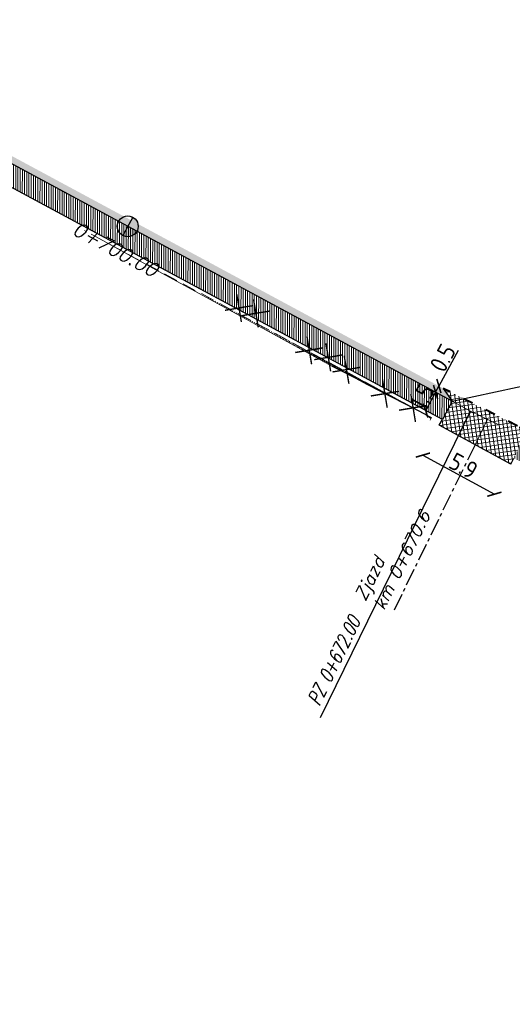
# Model space of a CAD drawing. Header units: metres. Extents: x 8431043 to 8456388, y 5766167 to 5771876.
# Tile 14 of 29: x 8433835 to 8433871, y 5770375 to 5770446. Entities that reach past the tile are written whole.
import ezdxf

# ---------------------------------------------------------------- set-up
doc = ezdxf.new("R2010")
doc.units = ezdxf.units.M
for name, pattern in [('4011', [6, 4, -2]), ('ACAD_ISO03W100', [30, 12, -18]), ('ACAD_ISO10W100', [18, 12, -3, 0, -3]), ('BUF', [0]), ('CENTER', [2, 1.25, -0.25, 0.25, -0.25]), ('CIĄGŁA', [0])]:
    doc.linetypes.add(name, pattern=pattern)
for name, color, linetype, lineweight in [('AUDIT_I_251114092940-0', 250, '4011', 18), ('brud', 255, 'CIĄGŁA', 30), ('hatch kostka', 210, 'Continuous', 9), ('kreskowanie skarp', 250, 'Continuous', 15), ('LINES', 7, 'Continuous', 0), ('WYMIARY', 253, 'Continuous', 13), ('zdi krawężnik na trapezowy', 253, 'ACAD_ISO03W100', 40), ('zdi_obrzeze chodnikowe 8x30', 6, 'Continuous', 30)]:
    doc.layers.add(name, color=color, linetype=linetype, lineweight=lineweight)
for name, color, linetype in [('C-DROGI-SYTUACJA', 7, 'Continuous'), ('C-DROGI-SYTUACJA-ETYKIETY', 1, 'Continuous'), ('DRO_Podzespół', 7, 'Continuous'), ('S-5_opis_hektometr', 20, 'Continuous'), ('S-5_opis_pkt_geometrycznych', 20, 'Continuous'), ('S-5_opis_Zjazd_ist_L', 7, 'Continuous')]:
    doc.layers.add(name, color=color, linetype=linetype)
doc.layers.add('hatch zdi chodniki', color=7, linetype='Continuous', lineweight=0, true_color=0x8345ba)
doc.styles.add('! rom po 1.8mm', font='romans.shx', dxfattribs={"width": 0.75, "oblique": 15})
doc.styles.add('! romans poch 1.8 mm szer 1', font='romans.shx', dxfattribs={"oblique": 15, "height": 1.8})
doc.styles.add('ISOCP', font='geniso.shx')
doc.styles.add('własny_500', font='isocp.shx', dxfattribs={"width": 0.9, "height": 1.2})
doc.dimstyles.new('kopia własny 500', dxfattribs={"dimtxt": 1.2, "dimasz": 0.8, "dimexe": 0.1795, "dimexo": 0.0625, "dimgap": 0.09, "dimtad": 3, "dimdec": 1, "dimzin": 0, "dimdsep": 46, "dimtxsty": 'własny_500', "dimblk": 'ARCHTICK', "dimcen": 0.09, "dimaunit": 2, "dimadec": 4, "dimazin": 0, "dimtfac": 1, "dimtdec": 1, "dimtofl": 0, "dimtmove": 2, "dimatfit": 3, "dimldrblk": 'ARCHTICK', "dimfxl": 1, "dimtolj": 1, "dimtzin": 0, "dimarcsym": 0})

# ---------------------------------------------------------------- blocks, each defined once
blk = doc.blocks.new('_ARCHTICK')
at = {"color": 0, "linetype": 'ByBlock', "const_width": 0.15}
blk.add_lwpolyline([(-0.5, -0.5), (0.5, 0.5)], dxfattribs=at)
blk = doc.blocks.new('*D74')
at = {"layer": 'Defpoints', "color": 0, "transparency": 16777216}
for p in [(8434749.828, 5771876.32), (8434750.943, 5771875.576), (8432377.706, 5768319.94)]:
    blk.add_point(p, dxfattribs=at)
at = {"layer": 'WYMIARY', "color": 0, "lineweight": -2, "transparency": 16777216}
blk.add_line((8432378.821, 5768319.196), (8434750.943, 5771875.576), dxfattribs=at)
at = {"layer": 'WYMIARY', "color": 0, "lineweight": -2, "transparency": 16777216, "xscale": 0.75, "yscale": 0.75, "zscale": 0.75}
for p, rotation in [((8434750.943, 5771875.576), 56.2965312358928), ((8432378.821, 5768319.196), 236.2965312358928)]:
    blk.add_blockref('_ARCHTICK', p, dxfattribs=dict(at, rotation=rotation))
at = {"layer": 'WYMIARY', "color": 0, "transparency": 16777216, "insert": (8433564.287, 5770097.783), "char_height": 1.25, "attachment_point": 5, "rotation": 56.29653, "style": 'ISOCP'}
blk.add_mtext('\\A1;4274.9', dxfattribs=at)
blk = doc.blocks.new('*U80')
at = {"layer": 'C-DROGI-SYTUACJA', "color": 1, "linetype": 'ACAD_ISO10W100', "lineweight": 13, "ltscale": 0.3}
for p, q in [((8433867.591, 5770417.645), (8433816.902, 5770444.971)), ((8433889.427, 5770406.967), (8433867.591, 5770417.645))]:
    blk.add_line(p, q, dxfattribs=at)
at = {"layer": 'C-DROGI-SYTUACJA', "color": 253, "linetype": 'ACAD_ISO03W100', "lineweight": 13, "ltscale": 0.1}
blk.add_line((8433867.591, 5770417.645), (8433867.591, 5770417.645), dxfattribs=at)
blk.add_line((8433867.591, 5770417.645), (8433867.591, 5770417.645), dxfattribs=at)
blk = doc.blocks.new('symbol hektometru sytuacja')
at = {"layer": 'S-5_opis_hektometr'}
blk.add_hatch(color=1, dxfattribs=at).paths.add_polyline_path([(0, 0.5, 0.414214), (-0.5, 0, 0.414214), (0, -0.5)])
at = {"layer": 'S-5_opis_hektometr', "color": 1}
blk.add_lwpolyline([(0, -0.5), (0, 0.5)], dxfattribs=at)
blk.add_circle((0, 0), 0.5, dxfattribs=at)
blk = doc.blocks.new('*U81')
at = {"layer": 'S-5_opis_hektometr', "color": 1, "linetype": 'Continuous', "lineweight": -3, "xscale": 1.5, "yscale": 1.5, "zscale": 1.5, "rotation": 151.6715993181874}
blk.add_blockref('symbol hektometru sytuacja', (8433842.945, 5770430.932), dxfattribs=at)
at = {"layer": 'S-5_opis_hektometr', "color": 7, "linetype": 'Continuous', "lineweight": -3, "insert": (8433842.292, 5770429.722), "char_height": 1, "attachment_point": 2, "rotation": 331.6716, "style": '! romans poch 1.8 mm szer 1'}
blk.add_mtext('0+700.00', dxfattribs=at)
blk = doc.blocks.new('dfff')
at = {"layer": 'S-5_opis_pkt_geometrycznych', "color": 20, "linetype": 'Continuous', "lineweight": -3}
blk.add_line((8433856.812, 5770395.602), (8433867.591, 5770417.645), dxfattribs=at)
at = {"layer": 'C-DROGI-SYTUACJA', "color": 7, "linetype": 'Continuous', "lineweight": -3}
blk.add_blockref('*U80', (0, 0), dxfattribs=at)
at = {"layer": 'C-DROGI-SYTUACJA-ETYKIETY', "color": 4, "linetype": 'Continuous', "lineweight": 35}
blk.add_blockref('*U81', (0, 0), dxfattribs=at)
at = {"layer": 'S-5_opis_pkt_geometrycznych', "color": 20, "linetype": 'Continuous', "lineweight": -3, "insert": (8433858.82, 5770402.974), "char_height": 1, "attachment_point": 3, "rotation": 63.94086, "style": '! rom po 1.8mm'}
blk.add_mtext('{\\C256;PZ 0+672.00}', dxfattribs=at)
blk = doc.blocks.new('dfggg')
at = {"layer": 'S-5_opis_Zjazd_ist_L', "color": 1, "linetype": 'CENTER', "lineweight": -3}
blk.add_line((8433867.91, 5770415.226), (8433862.018, 5770403.178), dxfattribs=at)
at = {"layer": 'S-5_opis_Zjazd_ist_L', "color": 1, "linetype": 'Continuous', "lineweight": -3, "insert": (8433860.285, 5770403.795), "char_height": 0.9, "attachment_point": 4, "rotation": 63.94086, "style": '! romans poch 1.8 mm szer 1'}
blk.add_mtext('Zjazd\\Pkm 0+670.6', dxfattribs=at)
blk = doc.blocks.new('*D91')
at = {"layer": 'Defpoints', "color": 0, "transparency": 16777216}
for p in [(8433865.152, 5770418.964), (8433864.364, 5770417.685), (8433864.44, 5770417.644)]:
    blk.add_point(p, dxfattribs=at)
at = {"layer": 'WYMIARY', "color": 0, "lineweight": -2, "transparency": 16777216}
blk.add_line((8433865.075, 5770419.005), (8433864.364, 5770417.685), dxfattribs=at)
at = {"layer": 'WYMIARY', "color": 0, "lineweight": -2, "transparency": 16777216, "xscale": 0.75, "yscale": 0.75, "zscale": 0.75}
for p, rotation in [((8433865.075, 5770419.005), 61.67159932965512), ((8433864.364, 5770417.685), 241.6715993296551)]:
    blk.add_blockref('_ARCHTICK', p, dxfattribs=dict(at, rotation=rotation))
at = {"layer": 'WYMIARY', "color": 0, "transparency": 16777216, "insert": (8433864.09, 5770418.684), "char_height": 1.25, "attachment_point": 5, "rotation": 61.6716, "style": 'ISOCP'}
blk.add_mtext('\\A1;1.5', dxfattribs=at)
blk = doc.blocks.new('*D92')
at = {"layer": 'Defpoints', "color": 0, "transparency": 16777216}
for p in [(8433865.313, 5770419.445), (8433865.313, 5770419.445), (8433865.075, 5770419.005)]:
    blk.add_point(p, dxfattribs=at)
at = {"layer": 'WYMIARY', "color": 0, "lineweight": -2, "transparency": 16777216}
for p in [(8433866.69, 5770422), (8433865.075, 5770419.005)]:
    blk.add_line(p, (8433865.313, 5770419.445), dxfattribs=at)
at = {"layer": 'WYMIARY', "color": 0, "lineweight": -2, "transparency": 16777216, "xscale": 0.75, "yscale": 0.75, "zscale": 0.75}
for p, rotation in [((8433865.313, 5770419.445), 61.67159930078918), ((8433865.075, 5770419.005), 241.6715993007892)]:
    blk.add_blockref('_ARCHTICK', p, dxfattribs=dict(at, rotation=rotation))
at = {"layer": 'WYMIARY', "color": 0, "transparency": 16777216, "insert": (8433865.59, 5770421.466), "char_height": 1.25, "attachment_point": 5, "rotation": 61.6716, "style": 'ISOCP'}
blk.add_mtext('\\A1;0.5', dxfattribs=at)
blk = doc.blocks.new('*D93')
at = {"layer": 'Defpoints', "color": 0, "transparency": 16777216}
for p in [(8433865.34, 5770416.631), (8433870.477, 5770413.816), (8433869.299, 5770411.666)]:
    blk.add_point(p, dxfattribs=at)
at = {"layer": 'WYMIARY', "color": 0, "lineweight": -2, "transparency": 16777216}
blk.add_line((8433864.162, 5770414.481), (8433869.299, 5770411.666), dxfattribs=at)
at = {"layer": 'WYMIARY', "color": 0, "lineweight": -2, "transparency": 16777216, "xscale": 0.75, "yscale": 0.75, "zscale": 0.75}
for p, rotation in [((8433864.162, 5770414.481), 151.2742093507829), ((8433869.299, 5770411.666), 331.2742093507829)]:
    blk.add_blockref('_ARCHTICK', p, dxfattribs=dict(at, rotation=rotation))
at = {"layer": 'WYMIARY', "color": 0, "transparency": 16777216, "insert": (8433867.074, 5770413.701), "char_height": 1.25, "attachment_point": 5, "rotation": 331.27421, "style": 'ISOCP'}
blk.add_mtext('\\A1;5.9', dxfattribs=at)

msp = doc.modelspace()

# ---------------------------------------------------------------- hatches: boundary and pattern name
at = {"layer": 'hatch kostka', "linetype": 'Continuous', "lineweight": 5, "true_color": 0xfecc66}
h = msp.add_hatch(dxfattribs=at)
h.set_pattern_fill('ANSI37', color=31, scale=0.09, angle=-36.63285)
h.set_pattern_definition([(8.367146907, (0, 0), (-0.041581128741, 0.282708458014), []), (98.367146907, (0, 0), (-0.282708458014, -0.041581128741), [])])
h.paths.add_polyline_path([(8433865.628, 5770419.272), (8433866.271, 5770418.357), (8433865.559, 5770417.037), (8433865.341, 5770416.633), (8433870.477, 5770413.816), (8433870.698, 5770414.267), (8433871.431, 5770415.767), (8433872.549, 5770415.777)])
at = {"layer": 'hatch zdi chodniki', "lineweight": 13, "transparency": 33554687}
h = msp.add_hatch(dxfattribs=at)
h.set_pattern_fill('DOTS', color=3, scale=0.13, style=0)
h.paths.add_polyline_path([(8434399.778, 5770199.497), (8434397.542, 5770199.451), (8434404.65, 5770196.076), (8434410.195, 5770192.799), (8434410.679, 5770193.675), (8434405.12, 5770196.96)])
h.paths.add_polyline_path([(8434361.004, 5770214.907), (8434358.792, 5770214.579), (8434372.966, 5770209.937), (8434379.651, 5770207.381), (8434392.527, 5770201.833), (8434391.103, 5770203.535), (8434380.028, 5770208.307), (8434373.3, 5770210.88)])
h.paths.add_polyline_path([(8434291.477, 5770237.592), (8434289.272, 5770237.22), (8434294.219, 5770235.709), (8434304.064, 5770232.504), (8434352.975, 5770216.485), (8434351.386, 5770218.057), (8434304.375, 5770233.454), (8434294.52, 5770236.663)])
h.paths.add_polyline_path([(8434266.018, 5770244.733), (8434265.639, 5770244.676), (8434266.015, 5770244.554)])
h.paths.add_polyline_path([(8434267.85, 5770245.01), (8434266.018, 5770244.733), (8434266.015, 5770244.554), (8434270.421, 5770243.126), (8434280.902, 5770239.775), (8434284.092, 5770238.801), (8434282.471, 5770240.342), (8434281.2, 5770240.73), (8434270.728, 5770244.077)])
h.paths.add_polyline_path([(8434149.083, 5770283.339), (8434146.907, 5770283.089), (8434157.392, 5770279.145), (8434183.652, 5770271.152), (8434226.176, 5770257.466), (8434259.239, 5770246.75), (8434257.644, 5770248.318), (8434226.484, 5770258.418), (8434183.951, 5770272.107), (8434157.714, 5770280.092)])
h.paths.add_polyline_path([(8434094.662, 5770300.267), (8434093.121, 5770301.888), (8434084.6, 5770304.97), (8434081.22, 5770305.98), (8434077.409, 5770307.545), (8434076.937, 5770306.658), (8434080.886, 5770305.036), (8434084.287, 5770304.02)])
h.paths.add_polyline_path([(8434101.584, 5770298.826), (8434099.363, 5770298.566), (8434102.578, 5770297.403), (8434143.622, 5770284.325), (8434142.025, 5770285.883), (8434102.9, 5770298.35)])
h.paths.add_polyline_path([(8434011.442, 5770340.526), (8434009.246, 5770340.649), (8434010.908, 5770339.677), (8434013.388, 5770338.368), (8434047.859, 5770319.647), (8434066.478, 5770310.954), (8434076.937, 5770306.658), (8434077.409, 5770307.545), (8434066.88, 5770311.87), (8434048.31, 5770320.54), (8434013.86, 5770339.25)])
h.paths.add_polyline_path([(8433944.318, 5770376.595), (8433943.2, 5770376.62), (8433960.092, 5770367.69), (8433982.782, 5770355.08), (8434001.014, 5770345.462), (8434003.204, 5770344.181), (8434001.72, 5770345.655), (8433983.02, 5770355.52), (8433960.33, 5770368.13)])
h.paths.add_polyline_path([(8433914.677, 5770392.394), (8433913.214, 5770393.847), (8433905.528, 5770398.422), (8433905.33, 5770397.958)])
h.paths.add_polyline_path([(8433921.024, 5770389.198), (8433919.05, 5770389.792), (8433925.145, 5770386.164), (8433938.994, 5770378.843), (8433938.344, 5770379.752), (8433925.39, 5770386.6)])
h.paths.add_polyline_path([(8433893.006, 5770405.515), (8433891.889, 5770405.573), (8433905.229, 5770398.018), (8433905.33, 5770397.958), (8433905.528, 5770398.422), (8433905.48, 5770398.45)])
h.paths.add_polyline_path([(8433748.793, 5770512.117), (8433746.759, 5770513.046), (8433749.963, 5770509.073), (8433750.804, 5770508.222), (8433762.888, 5770493.325), (8433772.314, 5770482.022), (8433776.22, 5770478.9), (8433763.66, 5770493.96), (8433751.55, 5770508.89), (8433750.71, 5770509.74)])
h.paths.add_polyline_path([(8433727.509, 5770538.504), (8433725.475, 5770539.433), (8433743.033, 5770517.666), (8433742.555, 5770519.85)])
h.paths.add_polyline_path([(8433643.852, 5770641.655), (8433643.086, 5770641.001), (8433643.107, 5770640.987), (8433645.761, 5770637.843), (8433649.935, 5770632.401), (8433664.242, 5770614.749), (8433677.279, 5770599.565), (8433683.772, 5770590.854), (8433698.344, 5770573.069), (8433722.133, 5770543.576), (8433721.656, 5770545.761), (8433699.12, 5770573.7), (8433684.56, 5770591.47), (8433678.06, 5770600.19), (8433665.01, 5770615.39), (8433650.72, 5770633.02), (8433646.54, 5770638.47)])
h.paths.add_polyline_path([(8433872.549, 5770415.777), (8433871.431, 5770415.767), (8433884.716, 5770409.271), (8433884.037, 5770410.16)])
h.paths.add_polyline_path([(8433866.271, 5770418.357), (8433865.628, 5770419.272), (8433817.16, 5770445.4), (8433804.671, 5770453.717), (8433807.358, 5770451.327), (8433816.902, 5770444.971)])
at = {"layer": 'hatch zdi chodniki', "lineweight": 18, "transparency": 33554687}
h = msp.add_hatch(dxfattribs=at)
h.set_pattern_fill('DOTS', color=3, scale=0.1, style=0)
h.paths.add_polyline_path([(8434399.778, 5770199.497), (8434397.542, 5770199.451), (8434404.65, 5770196.076), (8434410.195, 5770192.799), (8434410.679, 5770193.675), (8434405.12, 5770196.96)])
h.paths.add_polyline_path([(8434361.004, 5770214.907), (8434358.792, 5770214.579), (8434372.966, 5770209.937), (8434379.651, 5770207.381), (8434392.527, 5770201.833), (8434391.103, 5770203.535), (8434380.028, 5770208.307), (8434373.3, 5770210.88)])
h.paths.add_polyline_path([(8434291.477, 5770237.592), (8434289.272, 5770237.22), (8434294.219, 5770235.709), (8434304.064, 5770232.504), (8434352.975, 5770216.485), (8434351.386, 5770218.057), (8434304.375, 5770233.454), (8434294.52, 5770236.663)])
h.paths.add_polyline_path([(8434266.018, 5770244.733), (8434265.639, 5770244.676), (8434266.015, 5770244.554)])
h.paths.add_polyline_path([(8434267.85, 5770245.01), (8434266.018, 5770244.733), (8434266.015, 5770244.554), (8434270.421, 5770243.126), (8434280.902, 5770239.775), (8434284.092, 5770238.801), (8434282.471, 5770240.342), (8434281.2, 5770240.73), (8434270.728, 5770244.077)])
h.paths.add_polyline_path([(8434149.083, 5770283.339), (8434146.907, 5770283.089), (8434157.392, 5770279.145), (8434183.652, 5770271.152), (8434226.176, 5770257.466), (8434259.239, 5770246.75), (8434257.644, 5770248.318), (8434226.484, 5770258.418), (8434183.951, 5770272.107), (8434157.714, 5770280.092)])
h.paths.add_polyline_path([(8434094.662, 5770300.267), (8434093.121, 5770301.888), (8434084.6, 5770304.97), (8434081.22, 5770305.98), (8434077.409, 5770307.545), (8434076.937, 5770306.658), (8434080.886, 5770305.036), (8434084.287, 5770304.02)])
h.paths.add_polyline_path([(8434101.584, 5770298.826), (8434099.363, 5770298.566), (8434102.578, 5770297.403), (8434143.622, 5770284.325), (8434142.025, 5770285.883), (8434102.9, 5770298.35)])
h.paths.add_polyline_path([(8434011.442, 5770340.526), (8434009.246, 5770340.649), (8434010.908, 5770339.677), (8434013.388, 5770338.368), (8434047.859, 5770319.647), (8434066.478, 5770310.954), (8434076.937, 5770306.658), (8434077.409, 5770307.545), (8434066.88, 5770311.87), (8434048.31, 5770320.54), (8434013.86, 5770339.25)])
h.paths.add_polyline_path([(8433914.677, 5770392.394), (8433913.214, 5770393.847), (8433905.528, 5770398.422), (8433905.33, 5770397.958)])
h.paths.add_polyline_path([(8433921.024, 5770389.198), (8433919.05, 5770389.792), (8433925.145, 5770386.164), (8433938.994, 5770378.843), (8433938.344, 5770379.752), (8433925.39, 5770386.6)])
h.paths.add_polyline_path([(8433893.006, 5770405.515), (8433891.889, 5770405.573), (8433905.229, 5770398.018), (8433905.33, 5770397.958), (8433905.528, 5770398.422), (8433905.48, 5770398.45)])
h.paths.add_polyline_path([(8433748.793, 5770512.117), (8433746.759, 5770513.046), (8433749.963, 5770509.073), (8433750.804, 5770508.222), (8433762.888, 5770493.325), (8433772.314, 5770482.022), (8433776.22, 5770478.9), (8433763.66, 5770493.96), (8433751.55, 5770508.89), (8433750.71, 5770509.74)])
h.paths.add_polyline_path([(8433727.509, 5770538.504), (8433725.475, 5770539.433), (8433743.033, 5770517.666), (8433742.555, 5770519.85)])
h.paths.add_polyline_path([(8433643.867, 5770641.638), (8433643.102, 5770640.99), (8433643.107, 5770640.987), (8433645.761, 5770637.843), (8433649.935, 5770632.401), (8433664.242, 5770614.749), (8433677.279, 5770599.565), (8433683.772, 5770590.854), (8433698.344, 5770573.069), (8433722.133, 5770543.576), (8433721.656, 5770545.761), (8433699.12, 5770573.7), (8433684.56, 5770591.47), (8433678.06, 5770600.19), (8433665.01, 5770615.39), (8433650.72, 5770633.02), (8433646.54, 5770638.47)])
h.paths.add_polyline_path([(8433974.8, 5770359.516), (8433975.043, 5770359.953), (8433960.33, 5770368.13), (8433944.318, 5770376.595), (8433943.2, 5770376.62), (8433960.092, 5770367.69)])
h.paths.add_polyline_path([(8433872.549, 5770415.777), (8433871.431, 5770415.767), (8433884.716, 5770409.271), (8433884.037, 5770410.16)])
h.paths.add_polyline_path([(8433866.271, 5770418.357), (8433865.628, 5770419.272), (8433817.16, 5770445.4), (8433804.671, 5770453.717), (8433807.358, 5770451.327), (8433816.902, 5770444.971)])
at = {"layer": 'hatch zdi chodniki', "lineweight": 5}
h = msp.add_hatch(dxfattribs=at)
h.set_pattern_fill('ANSI31', color=256, scale=0.05, angle=45, style=0)
h.paths.add_polyline_path([(8433891.889, 5770405.573), (8433891.002, 5770404.006), (8433904.325, 5770396.461), (8433904.616, 5770396.288), (8433905.33, 5770397.958), (8433905.229, 5770398.018)])
h.paths.add_polyline_path([(8433804.438, 5770453.521), (8433802.868, 5770453.716), (8433802.605, 5770453.321), (8433803.88, 5770452.48)])
h.paths.add_polyline_path([(8433778.791, 5770474.116), (8433779.149, 5770474.465), (8433778.468, 5770476.595), (8433776.22, 5770478.9), (8433772.314, 5770482.022), (8433762.888, 5770493.325), (8433757.409, 5770500.08), (8433756.519, 5770498.32), (8433761.497, 5770492.181), (8433771.053, 5770480.724), (8433775.146, 5770477.853)])
h.paths.add_polyline_path([(8433781.943, 5770471.602), (8433781.585, 5770471.253), (8433786.772, 5770465.936), (8433797.481, 5770456.703), (8433797.99, 5770456.364), (8433800.344, 5770454.812), (8433800.614, 5770455.217), (8433799.504, 5770457.158), (8433798.822, 5770457.612), (8433798.39, 5770457.9), (8433787.8, 5770467.03), (8433784.055, 5770470.869)])
h.paths.add_polyline_path([(8433865.559, 5770417.037), (8433866.271, 5770418.357), (8433816.902, 5770444.971), (8433807.358, 5770451.327), (8433804.671, 5770453.717), (8433803.951, 5770452.401), (8433806.464, 5770450.12), (8433816.129, 5770443.684)])
h.paths.add_polyline_path([(8433871.431, 5770415.767), (8433870.698, 5770414.267), (8433873.575, 5770412.715), (8433883.925, 5770407.654), (8433884.716, 5770409.271)])

# ---------------------------------------------------------------- linework, layer by layer
at = {"flags": 128}
for points in [[(8433866.271, 5770418.357), (8433877.175, 5770420.708), (8433884.943, 5770434.11)], [(8433866.271, 5770418.357), (8433865.559, 5770417.037)]]:
    msp.add_lwpolyline(points, dxfattribs=at)
at = {"layer": 'AUDIT_I_251114092940-0', "ltscale": 0.25, "flags": 128}
msp.add_lwpolyline([(8433864.681, 5770416.989), (8433864.78, 5770417.173), (8433839.83, 5770430.623)], dxfattribs=at)
at = {"layer": 'DRO_Podzespół'}
for points in [[(8433864.706, 5770417.141), (8433864.617, 5770417.204), (8433864.341, 5770417.392), (8433863.757, 5770417.716), (8433862.863, 5770418.166), (8433861.975, 5770418.625), (8433861.086, 5770419.084), (8433860.198, 5770419.543), (8433859.309, 5770420.003), (8433858.42, 5770420.46), (8433857.658, 5770420.848)], [(8433864.747, 5770417.112), (8433864.706, 5770417.141)]]:
    msp.add_lwpolyline(points, dxfattribs=at)
at = {"layer": 'kreskowanie skarp'}
for p, q in [((8433848.743, 5770425.818), (8433848.708, 5770425.753)), ((8433848.913, 5770425.727), (8433848.877, 5770425.66)), ((8433849.08, 5770425.636), (8433849.044, 5770425.568)), ((8433849.246, 5770425.547), (8433849.209, 5770425.478)), ((8433849.41, 5770425.458), (8433849.372, 5770425.388)), ((8433849.572, 5770425.371), (8433849.533, 5770425.3)), ((8433849.732, 5770425.285), (8433849.693, 5770425.212)), ((8433849.89, 5770425.2), (8433849.85, 5770425.126)), ((8433850.046, 5770425.116), (8433850.006, 5770425.041)), ((8433850.2, 5770425.032), (8433850.159, 5770424.956)), ((8433850.353, 5770424.95), (8433850.311, 5770424.873)), ((8433850.503, 5770424.869), (8433850.461, 5770424.791)), ((8433850.652, 5770424.789), (8433850.61, 5770424.709)), ((8433850.8, 5770424.709), (8433850.756, 5770424.629)), ((8433850.945, 5770424.631), (8433850.901, 5770424.549)), ((8433851.089, 5770424.553), (8433851.044, 5770424.471)), ((8433851.231, 5770424.477), (8433851.186, 5770424.393)), ((8433851.371, 5770424.401), (8433851.325, 5770424.317)), ((8433851.51, 5770424.327), (8433851.463, 5770424.241)), ((8433851.647, 5770424.253), (8433851.6, 5770424.166)), ((8433851.782, 5770424.18), (8433851.735, 5770424.092)), ((8433851.916, 5770424.108), (8433851.868, 5770424.019)), ((8433852.048, 5770424.036), (8433852, 5770423.947)), ((8433852.179, 5770423.966), (8433852.13, 5770423.875)), ((8433852.308, 5770423.896), (8433852.259, 5770423.805)), ((8433852.435, 5770423.827), (8433852.386, 5770423.735)), ((8433852.561, 5770423.76), (8433852.511, 5770423.666)), ((8433852.686, 5770423.692), (8433852.635, 5770423.598)), ((8433852.809, 5770423.626), (8433852.758, 5770423.531)), ((8433852.931, 5770423.56), (8433852.879, 5770423.464)), ((8433853.051, 5770423.496), (8433852.999, 5770423.399)), ((8433853.17, 5770423.432), (8433853.117, 5770423.334)), ((8433853.287, 5770423.368), (8433853.234, 5770423.27)), ((8433853.403, 5770423.306), (8433853.35, 5770423.206)), ((8433853.518, 5770423.244), (8433853.464, 5770423.144)), ((8433853.631, 5770423.183), (8433853.571, 5770423.071)), ((8433853.743, 5770423.123), (8433853.688, 5770423.021)), ((8433853.854, 5770423.063), (8433853.795, 5770422.954)), ((8433853.963, 5770423.004), (8433853.907, 5770422.9)), ((8433854.071, 5770422.946), (8433854.013, 5770422.839)), ((8433854.178, 5770422.888), (8433854.121, 5770422.783)), ((8433854.283, 5770422.831), (8433854.227, 5770422.727)), ((8433854.387, 5770422.775), (8433854.33, 5770422.668)), ((8433854.49, 5770422.72), (8433854.435, 5770422.618)), ((8433854.592, 5770422.665), (8433854.534, 5770422.557)), ((8433854.693, 5770422.611), (8433854.639, 5770422.511)), ((8433854.792, 5770422.557), (8433854.733, 5770422.447)), ((8433854.89, 5770422.504), (8433854.838, 5770422.407)), ((8433854.987, 5770422.452), (8433854.927, 5770422.341)), ((8433855.083, 5770422.4), (8433855.032, 5770422.305)), ((8433855.178, 5770422.349), (8433855.117, 5770422.237)), ((8433855.272, 5770422.299), (8433855.222, 5770422.206)), ((8433855.364, 5770422.249), (8433855.303, 5770422.135)), ((8433855.455, 5770422.199), (8433855.407, 5770422.109)), ((8433855.427, 5770421.931), (8433855.45, 5770421.972)), ((8433855.546, 5770422.151), (8433855.484, 5770422.035)), ((8433855.635, 5770422.103), (8433855.588, 5770422.014)), ((8433855.723, 5770422.055), (8433855.66, 5770421.938)), ((8433855.81, 5770422.008), (8433855.764, 5770421.922)), ((8433855.897, 5770421.962), (8433855.833, 5770421.844)), ((8433855.982, 5770421.916), (8433855.936, 5770421.832)), ((8433856.066, 5770421.87), (8433856.002, 5770421.751)), ((8433856.149, 5770421.826), (8433856.105, 5770421.743)), ((8433856.231, 5770421.781), (8433856.166, 5770421.661)), ((8433856.312, 5770421.737), (8433856.269, 5770421.657)), ((8433856.393, 5770421.694), (8433856.327, 5770421.573)), ((8433856.472, 5770421.652), (8433856.43, 5770421.573)), ((8433856.55, 5770421.609), (8433856.484, 5770421.487)), ((8433856.628, 5770421.568), (8433856.586, 5770421.491)), ((8433856.704, 5770421.526), (8433856.637, 5770421.403)), ((8433856.78, 5770421.486), (8433856.739, 5770421.411)), ((8433856.854, 5770421.445), (8433856.787, 5770421.321)), ((8433856.928, 5770421.406), (8433856.889, 5770421.333)), ((8433857.001, 5770421.366), (8433856.933, 5770421.241)), ((8433857.073, 5770421.327), (8433857.035, 5770421.256)), ((8433857.144, 5770421.289), (8433857.076, 5770421.162)), ((8433857.215, 5770421.251), (8433857.177, 5770421.181)), ((8433857.284, 5770421.214), (8433857.215, 5770421.086)), ((8433857.353, 5770421.176), (8433857.316, 5770421.109)), ((8433857.421, 5770421.14), (8433857.352, 5770421.011)), ((8433857.488, 5770421.104), (8433857.452, 5770421.037)), ((8433857.554, 5770421.068), (8433857.484, 5770420.937)), ((8433857.62, 5770421.033), (8433857.585, 5770420.968)), ((8433857.685, 5770420.998), (8433857.616, 5770420.87)), ((8433857.749, 5770420.963), (8433857.714, 5770420.9)), ((8433857.812, 5770420.929), (8433857.744, 5770420.804)), ((8433857.874, 5770420.895), (8433857.841, 5770420.834)), ((8433857.936, 5770420.862), (8433857.87, 5770420.74)), ((8433857.997, 5770420.829), (8433857.964, 5770420.769)), ((8433858.057, 5770420.797), (8433857.993, 5770420.678)), ((8433858.117, 5770420.765), (8433858.085, 5770420.706)), ((8433858.176, 5770420.733), (8433858.113, 5770420.617)), ((8433858.234, 5770420.702), (8433858.203, 5770420.644)), ((8433858.291, 5770420.671), (8433858.23, 5770420.557)), ((8433858.348, 5770420.64), (8433858.318, 5770420.584)), ((8433858.345, 5770420.499), (8433858.345, 5770420.499)), ((8433858.466, 5770420.576), (8433858.437, 5770420.522)), ((8433858.583, 5770420.513), (8433858.554, 5770420.46)), ((8433858.637, 5770420.484), (8433858.58, 5770420.378)), ((8433858.463, 5770420.438), (8433858.463, 5770420.439)), ((8433858.69, 5770420.456), (8433858.662, 5770420.403)), ((8433858.742, 5770420.427), (8433858.686, 5770420.323)), ((8433858.795, 5770420.399), (8433858.767, 5770420.348)), ((8433858.846, 5770420.372), (8433858.791, 5770420.269)), ((8433858.897, 5770420.344), (8433858.87, 5770420.293)), ((8433858.948, 5770420.317), (8433858.894, 5770420.217)), ((8433858.998, 5770420.29), (8433858.971, 5770420.24)), ((8433859.047, 5770420.263), (8433858.994, 5770420.165)), ((8433859.097, 5770420.237), (8433859.07, 5770420.188)), ((8433859.145, 5770420.21), (8433859.093, 5770420.114)), ((8433859.193, 5770420.184), (8433859.168, 5770420.137)), ((8433859.241, 5770420.159), (8433859.19, 5770420.064)), ((8433859.238, 5770420.04), (8433859.288, 5770420.133)), ((8433859.35, 5770420.1), (8433859.301, 5770420.007)), ((8433859.397, 5770420.075), (8433859.372, 5770420.029)), ((8433859.394, 5770419.959), (8433859.394, 5770419.959)), ((8433859.505, 5770420.017), (8433859.48, 5770419.972)), ((8433859.549, 5770419.992), (8433859.501, 5770419.903)), ((8433859.594, 5770419.968), (8433859.57, 5770419.924)), ((8433859.638, 5770419.945), (8433859.591, 5770419.857)), ((8433859.682, 5770419.921), (8433859.658, 5770419.878)), ((8433859.725, 5770419.898), (8433859.679, 5770419.812)), ((8433859.768, 5770419.875), (8433859.745, 5770419.832)), ((8433859.811, 5770419.852), (8433859.765, 5770419.767)), ((8433859.853, 5770419.829), (8433859.83, 5770419.787)), ((8433859.895, 5770419.806), (8433859.85, 5770419.723)), ((8433859.936, 5770419.784), (8433859.914, 5770419.743)), ((8433859.977, 5770419.762), (8433859.933, 5770419.68)), ((8433860.018, 5770419.74), (8433859.996, 5770419.699)), ((8433860.059, 5770419.718), (8433860.015, 5770419.638)), ((8433860.099, 5770419.696), (8433860.077, 5770419.657)), ((8433860.138, 5770419.675), (8433860.096, 5770419.596)), ((8433860.178, 5770419.654), (8433860.157, 5770419.615)), ((8433860.217, 5770419.633), (8433860.175, 5770419.555)), ((8433860.256, 5770419.612), (8433860.235, 5770419.573)), ((8433860.294, 5770419.591), (8433860.253, 5770419.515)), ((8433860.332, 5770419.571), (8433860.312, 5770419.533)), ((8433860.37, 5770419.55), (8433860.329, 5770419.475)), ((8433860.407, 5770419.53), (8433860.387, 5770419.493)), ((8433860.444, 5770419.51), (8433860.405, 5770419.437)), ((8433860.481, 5770419.49), (8433860.461, 5770419.454)), ((8433860.517, 5770419.471), (8433860.478, 5770419.398)), ((8433860.553, 5770419.451), (8433860.534, 5770419.415)), ((8433860.589, 5770419.432), (8433860.551, 5770419.361)), ((8433860.625, 5770419.413), (8433860.606, 5770419.378)), ((8433860.66, 5770419.394), (8433860.622, 5770419.324)), ((8433860.695, 5770419.375), (8433860.676, 5770419.34)), ((8433860.729, 5770419.356), (8433860.692, 5770419.288)), ((8433860.764, 5770419.338), (8433860.745, 5770419.304)), ((8433860.798, 5770419.32), (8433860.761, 5770419.252)), ((8433860.831, 5770419.301), (8433860.813, 5770419.268)), ((8433860.865, 5770419.283), (8433860.829, 5770419.217)), ((8433860.898, 5770419.266), (8433860.88, 5770419.233)), ((8433860.931, 5770419.248), (8433860.896, 5770419.183)), ((8433860.963, 5770419.23), (8433860.946, 5770419.198)), ((8433860.995, 5770419.213), (8433860.961, 5770419.149)), ((8433861.027, 5770419.196), (8433861.01, 5770419.164)), ((8433861.059, 5770419.179), (8433861.025, 5770419.116)), ((8433861.091, 5770419.162), (8433861.074, 5770419.13)), ((8433861.122, 5770419.145), (8433861.088, 5770419.083)), ((8433861.153, 5770419.128), (8433861.136, 5770419.098)), ((8433861.183, 5770419.112), (8433861.15, 5770419.051)), ((8433861.214, 5770419.095), (8433861.197, 5770419.065)), ((8433861.244, 5770419.079), (8433861.211, 5770419.019)), ((8433861.273, 5770419.063), (8433861.257, 5770419.033)), ((8433861.303, 5770419.047), (8433861.271, 5770418.988)), ((8433861.332, 5770419.031), (8433861.317, 5770419.002)), ((8433861.361, 5770419.016), (8433861.33, 5770418.958)), ((8433861.39, 5770419), (8433861.375, 5770418.972)), ((8433861.419, 5770418.985), (8433861.388, 5770418.928)), ((8433861.447, 5770418.969), (8433861.432, 5770418.941)), ((8433861.475, 5770418.954), (8433861.445, 5770418.899)), ((8433861.503, 5770418.939), (8433861.488, 5770418.912)), ((8433861.531, 5770418.924), (8433861.501, 5770418.87)), ((8433861.558, 5770418.91), (8433861.543, 5770418.883)), ((8433861.585, 5770418.895), (8433861.556, 5770418.841)), ((8433861.612, 5770418.881), (8433861.597, 5770418.854)), ((8433861.638, 5770418.866), (8433861.61, 5770418.813)), ((8433861.665, 5770418.852), (8433861.651, 5770418.826)), ((8433861.691, 5770418.838), (8433861.663, 5770418.786)), ((8433861.717, 5770418.824), (8433861.703, 5770418.798)), ((8433861.743, 5770418.81), (8433861.715, 5770418.759)), ((8433861.768, 5770418.796), (8433861.755, 5770418.771)), ((8433861.794, 5770418.783), (8433861.767, 5770418.733)), ((8433861.819, 5770418.769), (8433861.805, 5770418.744)), ((8433861.843, 5770418.756), (8433861.817, 5770418.706)), ((8433861.868, 5770418.742), (8433861.855, 5770418.718)), ((8433861.893, 5770418.729), (8433861.866, 5770418.681)), ((8433861.917, 5770418.716), (8433861.904, 5770418.692)), ((8433861.941, 5770418.703), (8433861.915, 5770418.656)), ((8433861.965, 5770418.69), (8433861.952, 5770418.667)), ((8433861.988, 5770418.678), (8433861.963, 5770418.631)), ((8433862.012, 5770418.665), (8433861.999, 5770418.642)), ((8433862.035, 5770418.653), (8433862.01, 5770418.607)), ((8433862.058, 5770418.64), (8433862.045, 5770418.617)), ((8433862.08, 5770418.628), (8433862.056, 5770418.583)), ((8433862.103, 5770418.616), (8433862.091, 5770418.593)), ((8433862.125, 5770418.604), (8433862.102, 5770418.559)), ((8433862.148, 5770418.592), (8433862.136, 5770418.57)), ((8433862.17, 5770418.58), (8433862.146, 5770418.536)), ((8433862.191, 5770418.568), (8433862.18, 5770418.547)), ((8433862.213, 5770418.557), (8433862.19, 5770418.514)), ((8433862.234, 5770418.545), (8433862.223, 5770418.524)), ((8433862.256, 5770418.534), (8433862.233, 5770418.491)), ((8433862.277, 5770418.522), (8433862.265, 5770418.501)), ((8433862.298, 5770418.511), (8433862.275, 5770418.47)), ((8433862.318, 5770418.5), (8433862.307, 5770418.479)), ((8433862.339, 5770418.489), (8433862.317, 5770418.448)), ((8433862.359, 5770418.478), (8433862.348, 5770418.458)), ((8433862.379, 5770418.467), (8433862.358, 5770418.427)), ((8433862.399, 5770418.456), (8433862.388, 5770418.436)), ((8433862.419, 5770418.446), (8433862.398, 5770418.406)), ((8433862.438, 5770418.435), (8433862.428, 5770418.416)), ((8433862.458, 5770418.425), (8433862.437, 5770418.386)), ((8433862.477, 5770418.414), (8433862.467, 5770418.395)), ((8433862.496, 5770418.404), (8433862.476, 5770418.366)), ((8433862.515, 5770418.394), (8433862.505, 5770418.375)), ((8433862.534, 5770418.384), (8433862.514, 5770418.346)), ((8433862.552, 5770418.374), (8433862.543, 5770418.355)), ((8433862.571, 5770418.364), (8433862.551, 5770418.327)), ((8433862.589, 5770418.354), (8433862.579, 5770418.336)), ((8433862.607, 5770418.344), (8433862.588, 5770418.308)), ((8433862.625, 5770418.334), (8433862.616, 5770418.317)), ((8433862.643, 5770418.325), (8433862.624, 5770418.289)), ((8433862.661, 5770418.315), (8433862.651, 5770418.298)), ((8433862.678, 5770418.306), (8433862.659, 5770418.271)), ((8433862.695, 5770418.296), (8433862.686, 5770418.279)), ((8433862.713, 5770418.287), (8433862.694, 5770418.253)), ((8433862.73, 5770418.278), (8433862.721, 5770418.261)), ((8433862.746, 5770418.269), (8433862.728, 5770418.236)), ((8433862.763, 5770418.26), (8433862.754, 5770418.243)), ((8433862.78, 5770418.251), (8433862.762, 5770418.218)), ((8433862.796, 5770418.242), (8433862.787, 5770418.226)), ((8433862.812, 5770418.233), (8433862.795, 5770418.2)), ((8433862.829, 5770418.224), (8433862.82, 5770418.208)), ((8433862.845, 5770418.216), (8433862.828, 5770418.184)), ((8433862.861, 5770418.207), (8433862.853, 5770418.191)), ((8433862.877, 5770418.199), (8433862.86, 5770418.167)), ((8433862.893, 5770418.19), (8433862.884, 5770418.175)), ((8433862.908, 5770418.182), (8433862.892, 5770418.151)), ((8433862.923, 5770418.174), (8433862.915, 5770418.158)), ((8433862.939, 5770418.165), (8433862.922, 5770418.135)), ((8433862.954, 5770418.157), (8433862.946, 5770418.142)), ((8433862.968, 5770418.149), (8433862.953, 5770418.121)), ((8433862.983, 5770418.142), (8433862.975, 5770418.127)), ((8433862.997, 5770418.134), (8433862.982, 5770418.106)), ((8433863.011, 5770418.126), (8433863.003, 5770418.113)), ((8433863.025, 5770418.119), (8433863.01, 5770418.092)), ((8433863.038, 5770418.112), (8433863.031, 5770418.098)), ((8433863.051, 5770418.105), (8433863.037, 5770418.078)), ((8433863.065, 5770418.097), (8433863.058, 5770418.084)), ((8433863.078, 5770418.09), (8433863.064, 5770418.065)), ((8433863.09, 5770418.084), (8433863.084, 5770418.071)), ((8433863.103, 5770418.077), (8433863.09, 5770418.052)), ((8433863.115, 5770418.07), (8433863.109, 5770418.058)), ((8433863.19, 5770418.03), (8433863.178, 5770418.008)), ((8433863.263, 5770417.991), (8433863.257, 5770417.98)), ((8433863.335, 5770417.952), (8433863.325, 5770417.933)), ((8433863.406, 5770417.913), (8433863.402, 5770417.905)), ((8433863.476, 5770417.875), (8433863.469, 5770417.861)), ((8433863.546, 5770417.838), (8433863.542, 5770417.832)), ((8433863.614, 5770417.801), (8433863.608, 5770417.791)), ((8433863.681, 5770417.765), (8433863.679, 5770417.761)), ((8433863.748, 5770417.729), (8433863.744, 5770417.722)), ((8433863.813, 5770417.694), (8433863.811, 5770417.69)), ((8433863.879, 5770417.659), (8433863.874, 5770417.651)), ((8433863.945, 5770417.623), (8433863.942, 5770417.619)), ((8433864.011, 5770417.587), (8433864.006, 5770417.578)), ((8433864.078, 5770417.551), (8433864.075, 5770417.546)), ((8433864.145, 5770417.515), (8433864.139, 5770417.504)), ((8433864.212, 5770417.479), (8433864.209, 5770417.473)), ((8433864.28, 5770417.442), (8433864.273, 5770417.43)), ((8433864.348, 5770417.406), (8433864.344, 5770417.399)), ((8433864.417, 5770417.369), (8433864.406, 5770417.348)), ((8433864.489, 5770417.33), (8433864.481, 5770417.316)), ((8433864.503, 5770417.322), (8433864.487, 5770417.293)), ((8433864.518, 5770417.314), (8433864.509, 5770417.299))]:
    msp.add_line(p, q, dxfattribs=at)
at = {"layer": 'kreskowanie skarp', "flags": 128}
for points in [[(8433857.658, 5770420.848), (8433849.927, 5770425.084), (8433845.662, 5770427.424), (8433840.674, 5770430.168)], [(8433867.909, 5770415.224), (8433868.803, 5770417.053)]]:
    msp.add_lwpolyline(points, dxfattribs=at)
at = {"layer": 'LINES', "color": 1, "linetype": 'BUF', "const_width": 0.1}
for points in [[(8433851.113, 5770424.052), (8433850.776, 5770426.071)], [(8433852.325, 5770423.667), (8433851.988, 5770425.686)], [(8433849.935, 5770424.893), (8433851.954, 5770425.23)], [(8433851.147, 5770424.508), (8433853.166, 5770424.845)], [(8433856.161, 5770421.016), (8433855.824, 5770423.035)], [(8433854.983, 5770421.857), (8433857.002, 5770422.194)], [(8433857.53, 5770420.502), (8433857.192, 5770422.521)], [(8433856.351, 5770421.343), (8433858.371, 5770421.68)], [(8433858.842, 5770419.618), (8433858.504, 5770421.637)], [(8433857.663, 5770420.459), (8433859.683, 5770420.796)], [(8433861.596, 5770417.89), (8433861.259, 5770419.91)], [(8433860.418, 5770418.731), (8433862.437, 5770419.069)], [(8433863.627, 5770416.867), (8433863.29, 5770418.886)], [(8433862.449, 5770417.708), (8433864.468, 5770418.045)]]:
    msp.add_lwpolyline(points, dxfattribs=at)
at = {"layer": 'zdi krawężnik na trapezowy', "color": 19, "ltscale": 0.06, "true_color": 0x64211f, "flags": 128}
msp.add_lwpolyline([(8433872.549, 5770415.777), (8433865.628, 5770419.272)], dxfattribs=at)
at = {"layer": 'zdi_obrzeze chodnikowe 8x30', "flags": 128}
for points in [[(8433866.271, 5770418.357), (8433816.902, 5770444.971), (8433807.358, 5770451.327), (8433804.671, 5770453.717)], [(8433865.559, 5770417.037), (8433816.129, 5770443.684), (8433806.464, 5770450.12), (8433803.951, 5770452.401)], [(8433865.628, 5770419.272), (8433866.271, 5770418.357)], [(8433865.341, 5770416.633), (8433865.559, 5770417.037)], [(8433870.477, 5770413.816), (8433865.341, 5770416.633)], [(8433870.477, 5770413.816), (8433870.698, 5770414.267)]]:
    msp.add_lwpolyline(points, dxfattribs=at)

# ---------------------------------------------------------------- block references
at = {"layer": 'brud', "color": 4, "lineweight": 35}
msp.add_blockref('dfff', (0, 0), dxfattribs=at)
at = {"layer": 'C-DROGI-SYTUACJA-ETYKIETY'}
msp.add_blockref('dfggg', (0, 0), dxfattribs=at)

# ---------------------------------------------------------------- dimensions: what is measured, and where the dimension line sits
at = {"layer": 'WYMIARY', "color": 5}
for p1, p2, distance, picture, middle in [((8432377.706, 5768319.94), (8434749.828, 5771876.32), -1.34, '*D74', (8433564.287, 5770097.783)), ((8433865.34, 5770416.631), (8433870.477, 5770413.816), -2.452, '*D93', (8433867.074, 5770413.701))]:
    dim = msp.add_aligned_dim(p1=p1, p2=p2, distance=distance, dimstyle='kopia własny 500', override={"dimtxt": 1.25, "dimasz": 0.75, "dimtxsty": 'ISOCP', "dimse1": 1, "dimse2": 1, "dimtmove": 1}, dxfattribs=at)
    dim.commit()
    dim.dimension.update_dxf_attribs({"geometry": picture, "text_midpoint": middle})
for base, p1, p2, angle, picture, middle in [((8433865.313, 5770419.445), (8433865.075, 5770419.005), (8433865.313, 5770419.445), 61.6716, '*D92', (8433865.981, 5770421.256)), ((8433864.364, 5770417.685), (8433865.152, 5770418.964), (8433864.44, 5770417.644), 241.6716, '*D91', (8433864.72, 5770418.345))]:
    dim = msp.add_linear_dim(base=base, p1=p1, p2=p2, angle=angle, dimstyle='kopia własny 500', override={"dimtxt": 1.25, "dimasz": 0.75, "dimtxsty": 'ISOCP', "dimse1": 1, "dimse2": 1, "dimtmove": 1}, dxfattribs=at)
    dim.commit()
    dim.dimension.update_dxf_attribs({"geometry": picture, "text_midpoint": middle, "dimtype": 161})

doc.saveas('drawing.dxf')
